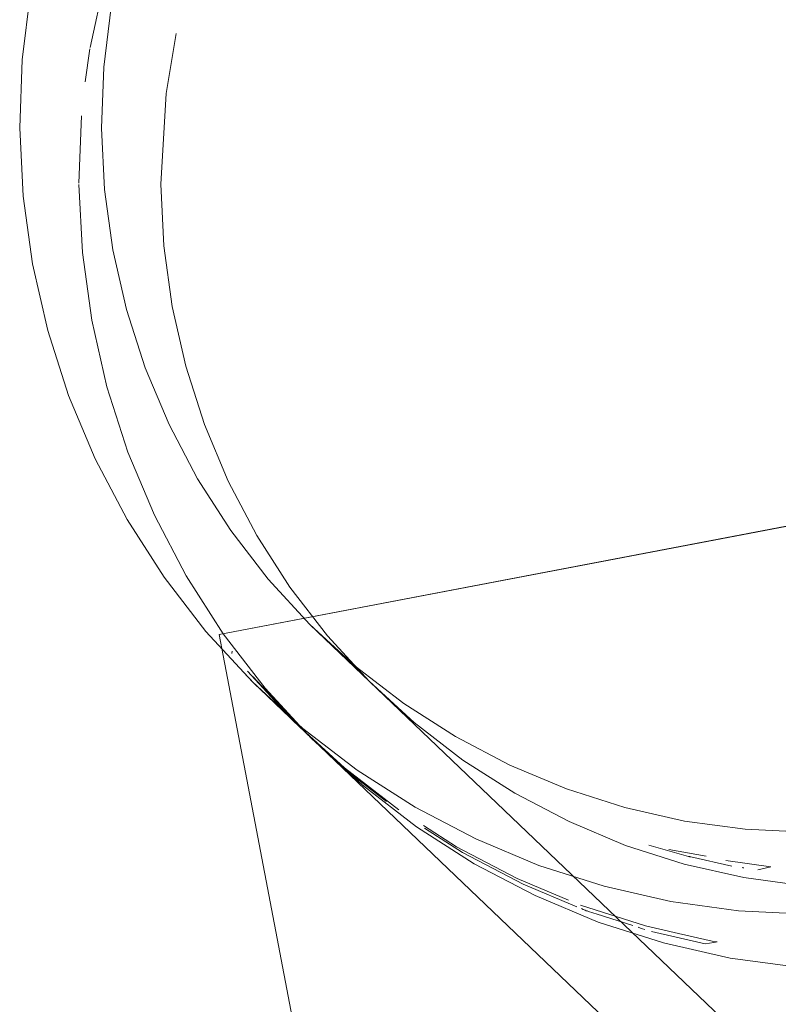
# Model space of a CAD drawing. Extents: x 3503739 to 3504470, y 5375172 to 5375561.
# Tile 52 of 121: x 3504134.9584 to 3504135.0406, y 5375386.9255 to 5375387.0321. Entities that reach past the tile are written whole.
import ezdxf

# ---------------------------------------------------------------- set-up
doc = ezdxf.new("R2010")
doc.units = 0
doc.header["$MEASUREMENT"] = 0
doc.layers.add('BHM_WA', color=7, linetype='Continuous')

msp = doc.modelspace()

# ---------------------------------------------------------------- linework, layer by layer
at = {"layer": 'BHM_WA', "color": 254, "linetype": 'Continuous', "lineweight": 13}
for p, q in [((3504135.667666, 5375387.096669), (3504134.980056, 5375386.965547)), ((3504134.965518, 5375387.0254), (3504134.966045, 5375387.028981)), ((3504134.964858, 5375387.014282), (3504134.96523, 5375387.006898)), ((3504134.96523, 5375387.006898), (3504134.966242, 5375386.999568)), ((3504134.97495, 5375387.001057), (3504134.976424, 5375386.99459)), ((3504134.98141, 5375386.963477), (3504134.981452, 5375386.963711)), ((3504134.983099, 5375386.961573), (3504134.988125, 5375386.956098)), ((3504134.982939, 5375386.961148), (3504134.984173, 5375386.959895)), ((3504134.983638, 5375386.960385), (3504134.984173, 5375386.959895)), ((3504134.98374, 5375386.960961), (3504134.988766, 5375386.955485)), ((3504134.983892, 5375386.96071), (3504134.9839, 5375386.9607)), ((3504135.028721, 5375386.942249), (3504135.032762, 5375386.941527)), ((3504135.030868, 5375386.94149), (3504135.03089, 5375386.941485)), ((3504135.030943, 5375386.941473), (3504135.030972, 5375386.941467)), ((3504135.030972, 5375386.941467), (3504135.031003, 5375386.94146)), ((3504135.031003, 5375386.94146), (3504135.031035, 5375386.941452)), ((3504135.031035, 5375386.941452), (3504135.031067, 5375386.941445)), ((3504135.031067, 5375386.941445), (3504135.0311, 5375386.941438)), ((3504135.0311, 5375386.941438), (3504135.031132, 5375386.94143)), ((3504135.036668, 5375386.940273), (3504135.036739, 5375386.940263)), ((3504135.036739, 5375386.940263), (3504135.036805, 5375386.940254)), ((3504135.036805, 5375386.940254), (3504135.036867, 5375386.940245)), ((3504135.038387, 5375386.940037), (3504135.039775, 5375386.940371)), ((3504135.019275, 5375386.935833), (3504135.019468, 5375386.935753)), ((3504135.019468, 5375386.935753), (3504135.019672, 5375386.935667)), ((3504135.019672, 5375386.935667), (3504135.019802, 5375386.935612)), ((3504135.019802, 5375386.935612), (3504135.019895, 5375386.935583)), ((3504135.019895, 5375386.935583), (3504135.020139, 5375386.935505)), ((3504135.020139, 5375386.935505), (3504135.020386, 5375386.935425)), ((3504135.020386, 5375386.935425), (3504135.020632, 5375386.935346)), ((3504135.020632, 5375386.935346), (3504135.020876, 5375386.935268)), ((3504135.025399, 5375386.933819), (3504135.025657, 5375386.933737)), ((3504135.025657, 5375386.933737), (3504135.025899, 5375386.933659)), ((3504135.025899, 5375386.933659), (3504135.026125, 5375386.933586)), ((3504135.032676, 5375386.93203), (3504135.033611, 5375386.93216)), ((3504135.03344, 5375386.932324), (3504135.033982, 5375386.932249)), ((3504135.033611, 5375386.93216), (3504135.033982, 5375386.932249))]:
    msp.add_line(p, q, dxfattribs=at)
for points in [[(3504135.667666, 5375387.096669, 0), (3504134.980056, 5375386.965547, 0), (3504135.111178, 5375386.277937, 0), (3504135.798788, 5375386.409059, 0), (3504135.667666, 5375387.096669, 0), (3504134.980056, 5375386.965547, 0)], [(3504134.987092, 5375387.057602, 0), (3504134.985307, 5375387.054912, 0), (3504134.98361, 5375387.052093, 0), (3504134.983581, 5375387.052039, 0), (3504134.982039, 5375387.049201, 0), (3504134.980596, 5375387.046242, 0), (3504134.980572, 5375387.046186, 0), (3504134.979285, 5375387.043221, 0), (3504134.978107, 5375387.040144, 0), (3504134.977065, 5375387.037017, 0), (3504134.976161, 5375387.033845, 0), (3504134.975396, 5375387.030636, 0)], [(3504134.975915, 5375387.056564, 0), (3504134.974193, 5375387.053395, 0), (3504134.972611, 5375387.050152, 0), (3504134.972579, 5375387.050091, 0), (3504134.972549, 5375387.05003, 0), (3504134.971111, 5375387.046719, 0), (3504134.96982, 5375387.043347, 0), (3504134.969793, 5375387.043284, 0), (3504134.969769, 5375387.04322, 0), (3504134.968627, 5375387.039792, 0), (3504134.967636, 5375387.036317, 0), (3504134.967614, 5375387.036252, 0), (3504134.967595, 5375387.036186, 0), (3504134.966757, 5375387.032668, 0), (3504134.966074, 5375387.029115, 0), (3504134.966058, 5375387.029049, 0), (3504134.966045, 5375387.028981, 0)], [(3504134.959632, 5375387.03511, 0), (3504134.959095, 5375387.031461, 0), (3504134.958717, 5375387.02779, 0), (3504134.958445, 5375387.020411, 0), (3504134.958816, 5375387.013028, 0), (3504134.959829, 5375387.005697, 0), (3504134.961476, 5375386.998475, 0), (3504134.963744, 5375386.991416, 0), (3504134.966615, 5375386.984574, 0), (3504134.970069, 5375386.978001, 0), (3504134.974078, 5375386.971747, 0), (3504134.978613, 5375386.965861, 0), (3504134.983638, 5375386.960385, 0)], [(3504134.96836, 5375387.033523, 0), (3504134.967879, 5375387.030256, 0), (3504134.967541, 5375387.026969, 0), (3504134.967297, 5375387.020361, 0), (3504134.967629, 5375387.01375, 0)], [(3504134.975396, 5375387.030636, 0), (3504134.974773, 5375387.027394, 0), (3504134.974292, 5375387.024127, 0), (3504134.973954, 5375387.02084, 0), (3504134.97395, 5375387.020779, 0), (3504134.973711, 5375387.014294, 0), (3504134.97371, 5375387.014232, 0), (3504134.974043, 5375387.007621, 0), (3504134.97495, 5375387.001057, 0)], [(3504134.965138, 5375387.02173, 0), (3504134.965148, 5375387.021798, 0), (3504134.965518, 5375387.0254, 0)], [(3504134.965138, 5375387.02173, 0), (3504134.965131, 5375387.021661, 0), (3504134.964863, 5375387.014419, 0), (3504134.964859, 5375387.014351, 0), (3504134.964858, 5375387.014282, 0)], [(3504134.967629, 5375387.01375, 0), (3504134.968536, 5375387.007186, 0), (3504134.970011, 5375387.000719, 0), (3504134.972041, 5375386.994398, 0), (3504134.974613, 5375386.988272, 0), (3504134.977705, 5375386.982386, 0), (3504134.981295, 5375386.976787, 0), (3504134.985356, 5375386.971516, 0), (3504134.989856, 5375386.966613, 0), (3504135.11869, 5375386.843489, 0), (3504135.137168, 5375386.825831, 0)], [(3504134.966242, 5375386.999568, 0), (3504134.967889, 5375386.992346, 0), (3504134.970157, 5375386.985287, 0), (3504134.973029, 5375386.978445, 0)], [(3504134.976424, 5375386.99459, 0), (3504134.978455, 5375386.988269, 0), (3504134.981026, 5375386.982143, 0), (3504134.984119, 5375386.976257, 0), (3504134.987709, 5375386.970658, 0), (3504134.991769, 5375386.965386, 0)], [(3504134.973029, 5375386.978445, 0), (3504134.976482, 5375386.971872, 0), (3504134.980492, 5375386.965618, 0)], [(3504134.989856, 5375386.966613, 0), (3504134.994761, 5375386.962116, 0), (3504135.000033, 5375386.958059, 0), (3504135.005634, 5375386.954473, 0), (3504135.01152, 5375386.951385, 0), (3504135.017645, 5375386.948819, 0), (3504135.023965, 5375386.946795, 0), (3504135.03043, 5375386.945327, 0), (3504135.036991, 5375386.944426, 0), (3504135.043599, 5375386.944101, 0)], [(3504134.980492, 5375386.965618, 0), (3504134.985026, 5375386.959731, 0), (3504134.990052, 5375386.954256, 0), (3504134.99553, 5375386.949234, 0), (3504135.001418, 5375386.944703, 0), (3504135.007673, 5375386.940699, 0), (3504135.014246, 5375386.93725, 0), (3504135.021087, 5375386.934385, 0), (3504135.028145, 5375386.932123, 0), (3504135.035365, 5375386.930484, 0), (3504135.042692, 5375386.929479, 0), (3504135.050072, 5375386.929115, 0)], [(3504134.991769, 5375386.965386, 0), (3504134.996269, 5375386.960484, 0), (3504135.001174, 5375386.955987, 0), (3504135.006447, 5375386.95193, 0), (3504135.012047, 5375386.948344, 0), (3504135.017933, 5375386.945256, 0), (3504135.024059, 5375386.94269, 0)], [(3504134.98374, 5375386.960961, 0), (3504134.981396, 5375386.964003, 0), (3504134.981402, 5375386.963776, 0), (3504134.983099, 5375386.961573, 0)], [(3504135.043659, 5375386.935244, 0), (3504135.036279, 5375386.935608, 0), (3504135.028951, 5375386.936613, 0), (3504135.021731, 5375386.938253, 0), (3504135.014674, 5375386.940514, 0), (3504135.007832, 5375386.943379, 0), (3504135.001259, 5375386.946828, 0), (3504134.995005, 5375386.950832, 0), (3504134.989116, 5375386.955363, 0), (3504134.983638, 5375386.960385, 0), (3504135.106449, 5375386.843019, 0)], [(3504134.9839, 5375386.960699, 0), (3504134.985961, 5375386.958166, 0), (3504134.988556, 5375386.955876, 0)], [(3504134.988125, 5375386.956098, 0), (3504134.991152, 5375386.953323, 0), (3504134.991185, 5375386.953292, 0), (3504134.993603, 5375386.951075, 0)], [(3504134.994244, 5375386.950463, 0), (3504134.992185, 5375386.95235, 0), (3504134.988766, 5375386.955485, 0)], [(3504134.993603, 5375386.951075, 0), (3504134.996634, 5375386.948743, 0), (3504134.996685, 5375386.948704, 0), (3504134.999492, 5375386.946544, 0)], [(3504134.994244, 5375386.950463, 0), (3504134.995465, 5375386.949523, 0), (3504134.998153, 5375386.947455, 0)], [(3504135.000133, 5375386.945932, 0), (3504135.000122, 5375386.94594, 0), (3504134.998153, 5375386.947455, 0)], [(3504135.005747, 5375386.942539, 0), (3504135.002173, 5375386.944827, 0), (3504135.002102, 5375386.944873, 0), (3504134.999492, 5375386.946544, 0)], [(3504135.000133, 5375386.945932, 0), (3504135.000432, 5375386.94574, 0), (3504135.000729, 5375386.94555, 0), (3504135.001972, 5375386.944754, 0), (3504135.002268, 5375386.944565, 0)], [(3504135.002268, 5375386.944565, 0), (3504135.006388, 5375386.941927, 0), (3504135.012961, 5375386.938478, 0), (3504135.018787, 5375386.936038, 0), (3504135.018932, 5375386.935977, 0)], [(3504135.005747, 5375386.942539, 0), (3504135.007592, 5375386.941571, 0), (3504135.01232, 5375386.939091, 0), (3504135.012827, 5375386.938879, 0), (3504135.017861, 5375386.93677, 0), (3504135.018024, 5375386.936702, 0), (3504135.019161, 5375386.936225, 0)], [(3504135.024059, 5375386.94269, 0), (3504135.030378, 5375386.940666, 0), (3504135.036843, 5375386.939197, 0), (3504135.043405, 5375386.938297, 0), (3504135.050013, 5375386.937972, 0)], [(3504135.028721, 5375386.942249, 0), (3504135.025734, 5375386.94297, 0), (3504135.026578, 5375386.942699, 0)], [(3504135.026578, 5375386.942699, 0), (3504135.029094, 5375386.941893, 0), (3504135.030868, 5375386.94149, 0)], [(3504135.03089, 5375386.941485, 0), (3504135.030916, 5375386.941479, 0), (3504135.030943, 5375386.941473, 0)], [(3504135.031132, 5375386.94143, 0), (3504135.031164, 5375386.941423, 0), (3504135.035559, 5375386.940425, 0), (3504135.036513, 5375386.940294, 0)], [(3504135.032762, 5375386.941527, 0), (3504135.033089, 5375386.941453, 0), (3504135.034918, 5375386.941037, 0)], [(3504135.039775, 5375386.940371, 0), (3504135.039331, 5375386.940432, 0), (3504135.039321, 5375386.940433, 0), (3504135.039311, 5375386.940435, 0), (3504135.039299, 5375386.940436, 0), (3504135.039287, 5375386.940438, 0), (3504135.039273, 5375386.94044, 0), (3504135.039259, 5375386.940442, 0), (3504135.039244, 5375386.940444, 0), (3504135.039209, 5375386.940449, 0), (3504135.039207, 5375386.940449, 0), (3504135.039203, 5375386.940449, 0), (3504135.039197, 5375386.94045, 0), (3504135.039189, 5375386.940451, 0), (3504135.039178, 5375386.940453, 0), (3504135.039164, 5375386.940455, 0), (3504135.039148, 5375386.940457, 0), (3504135.039129, 5375386.94046, 0), (3504135.039108, 5375386.940462, 0), (3504135.039084, 5375386.940466, 0), (3504135.039058, 5375386.940469, 0), (3504135.039029, 5375386.940473, 0), (3504135.038997, 5375386.940478, 0), (3504135.038964, 5375386.940482, 0), (3504135.038928, 5375386.940487, 0), (3504135.038891, 5375386.940492, 0), (3504135.034918, 5375386.941037, 0)], [(3504135.036513, 5375386.940294, 0), (3504135.036592, 5375386.940283, 0), (3504135.036668, 5375386.940273, 0)], [(3504135.036867, 5375386.940245, 0), (3504135.036923, 5375386.940238, 0), (3504135.036974, 5375386.940231, 0), (3504135.037019, 5375386.940225, 0), (3504135.037058, 5375386.940219, 0), (3504135.037092, 5375386.940215, 0), (3504135.037121, 5375386.940211, 0), (3504135.037144, 5375386.940207, 0), (3504135.037162, 5375386.940205, 0), (3504135.037175, 5375386.940203, 0), (3504135.037183, 5375386.940202, 0), (3504135.038387, 5375386.940037, 0)], [(3504135.018932, 5375386.935977, 0), (3504135.019096, 5375386.935908, 0), (3504135.019275, 5375386.935833, 0)], [(3504135.019161, 5375386.936225, 0), (3504135.022539, 5375386.935143, 0), (3504135.026219, 5375386.933964, 0)], [(3504135.020876, 5375386.935268, 0), (3504135.024847, 5375386.933996, 0), (3504135.025128, 5375386.933906, 0), (3504135.025399, 5375386.933819, 0)], [(3504135.026125, 5375386.933586, 0), (3504135.026333, 5375386.93352, 0), (3504135.026523, 5375386.933459, 0), (3504135.026692, 5375386.933405, 0), (3504135.026842, 5375386.933357, 0), (3504135.02686, 5375386.933351, 0)], [(3504135.026219, 5375386.933964, 0), (3504135.026626, 5375386.933871, 0), (3504135.026916, 5375386.933805, 0), (3504135.027195, 5375386.933742, 0), (3504135.027458, 5375386.933682, 0), (3504135.027705, 5375386.933626, 0), (3504135.027935, 5375386.933574, 0), (3504135.028145, 5375386.933526, 0), (3504135.028336, 5375386.933483, 0), (3504135.028507, 5375386.933444, 0), (3504135.028657, 5375386.93341, 0), (3504135.028786, 5375386.93338, 0), (3504135.028896, 5375386.933356, 0), (3504135.028984, 5375386.933336, 0), (3504135.029053, 5375386.93332, 0), (3504135.029103, 5375386.933309, 0), (3504135.029133, 5375386.933302, 0), (3504135.029145, 5375386.933299, 0), (3504135.029431, 5375386.933234, 0), (3504135.029555, 5375386.933206, 0), (3504135.029673, 5375386.933179, 0), (3504135.029784, 5375386.933154, 0), (3504135.029887, 5375386.93313, 0), (3504135.029982, 5375386.933109, 0), (3504135.030069, 5375386.933089, 0), (3504135.030146, 5375386.933072, 0), (3504135.03344, 5375386.932324, 0)], [(3504135.02686, 5375386.933351, 0), (3504135.026983, 5375386.933323, 0), (3504135.027103, 5375386.933296, 0), (3504135.027201, 5375386.933274, 0), (3504135.027277, 5375386.933256, 0), (3504135.027332, 5375386.933244, 0), (3504135.027365, 5375386.933236, 0), (3504135.032676, 5375386.93203, 0)]]:
    msp.add_polyline3d(points, dxfattribs=at)

doc.saveas('drawing.dxf')
